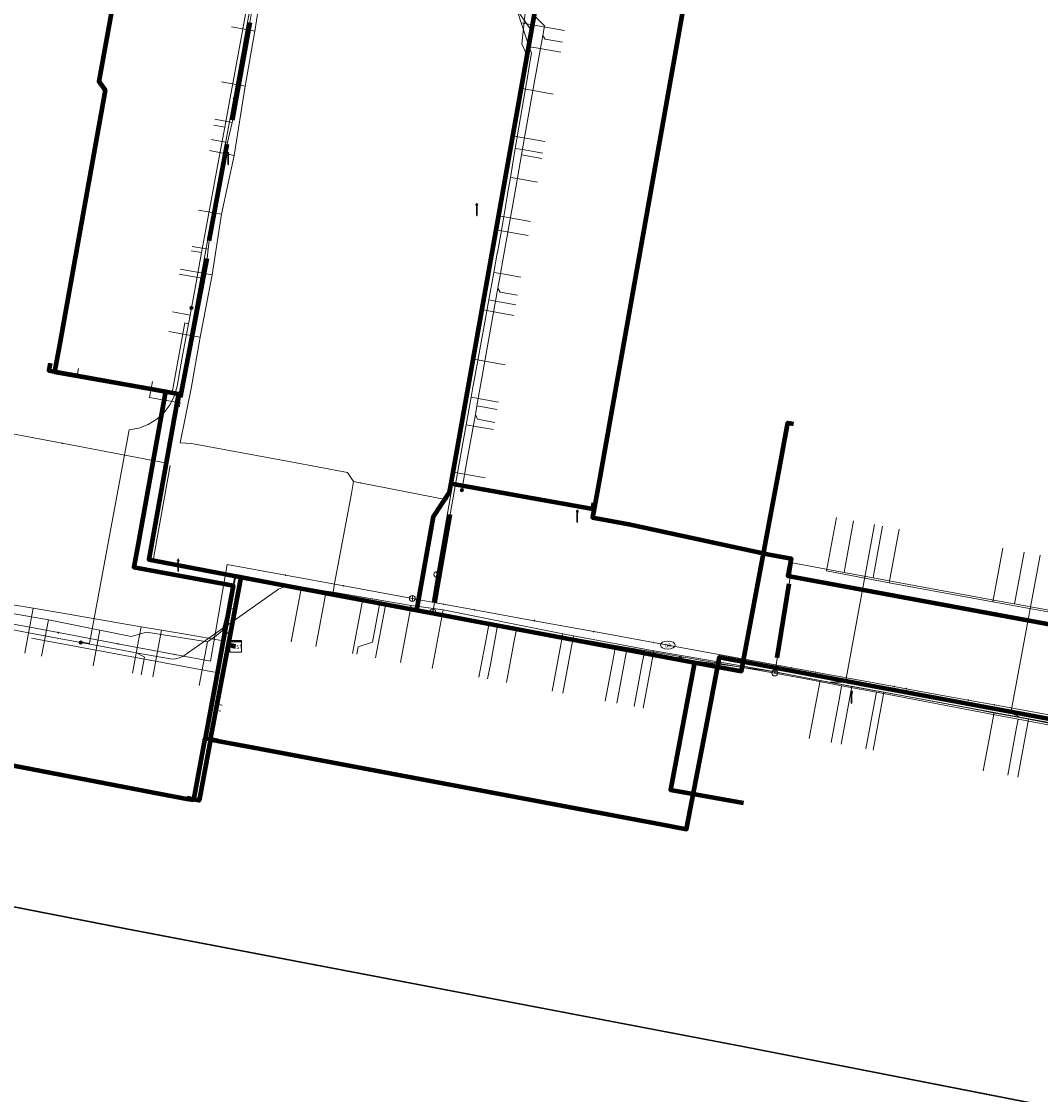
# Model space of a CAD drawing. Extents: x 152558 to 154479, y 462974 to 463683.
# Tile 195 of 212: x 153732 to 153802, y 463067 to 463140. Entities that reach past the tile are written whole.
import ezdxf
from ezdxf.enums import TextEntityAlignment as Align
from ezdxf.lldxf.tags import DXFTag

# ---------------------------------------------------------------- set-up
doc = ezdxf.new("R2010")
doc.units = 0
doc.header["$LTSCALE"] = 0.2
doc.layers.get('0').update_dxf_attribs({"linetype": 'CONTINUOUS'})
for name, color, linetype, lineweight in [('B-RO-KL-DATA_COAXIAAL_17_ZIGGO BV-G', 90, 'KL-DATA-N', 18), ('B-RO-KL-DATA_COAXIAAL_7_ZIGGO BV-G', 90, 'KL-DATA-N', 18), ('B-RO-KL-DATA_HULPSTUK_KPN BV-S', 90, 'CONTINUOUS', 25), ('B-RO-KL-DATA_HULPSTUK_REGGEFIBER OPERATOR BV-S', 90, 'CONTINUOUS', 25), ('B-RO-KL-DATA_HULPSTUK_ZIGGO BV-S', 90, 'CONTINUOUS', 25), ('B-RO-KL-DATA_KABELBED_KPN BV-G', 90, 'CONTINUOUS', 100), ('B-RO-KL-DATA_KABELBED_ZIGGO BV-G', 90, 'CONTINUOUS', 100), ('B-RO-KL-DATA_MANTELBUIS_PVC_KPN BV-G', 90, 'CONTINUOUS', 100), ('B-RO-KL-DATA_REGGEFIBER OPERATOR BV-G', 90, 'KL-DATA-N', 18), ('B-RO-KL-ET_LS_400 V_STEDIN NETBEHEER BV-G', 190, 'KL-LS-N', 18), ('B-RO-KL-ET_LS_GEMEENTE AMERSFOORT-S', 190, 'CONTINUOUS', 25), ('B-RO-KL-ET_LS_HULPSTUK_STEDIN NETBEHEER BV-S', 190, 'CONTINUOUS', 25), ('B-RO-KL-ET_MS_10 KV_STEDIN NETBEHEER BV-G', 130, 'KL-MS-N', 18), ('B-RO-KL-GAS_LD_ASBESTCEMENT_124_0.1 BAR_STEDIN NETBEHEER BV-G', 50, 'KL-GAS-LD-N', 18), ('B-RO-KL-GAS_LD_HULPSTUK_STEDIN NETBEHEER BV-S', 50, 'CONTINUOUS', 25), ('B-RO-KL-GAS_LD_KOPER_22_0.1 BAR_STEDIN NETBEHEER BV-G', 50, 'KL-GAS-LD-N', 18), ('B-RO-KL-GAS_LD_MANTELBUIS_ASBESTCEMENT_124_STEDIN NETBEHEER BV-G', 50, 'CONTINUOUS', 100), ('B-RO-KL-GAS_LD_PE_32_0.1 BAR_STEDIN NETBEHEER BV-G', 50, 'KL-GAS-LD-N', 18), ('B-RO-KL-GAS_LD_PVC_63_0.1 BAR_STEDIN NETBEHEER BV-G', 50, 'KL-GAS-LD-N', 18), ('B-RO-KL-WATER_100_VITENS-G', 170, 'KL-WATER-N', 18), ('B-RO-KL-WATER_HULPSTUK_VITENS-S', 170, 'CONTINUOUS', 25), ('B-RO-KL-WATER_VITENS-S', 170, 'CONTINUOUS', 25)]:
    doc.layers.add(name, color=color, linetype=linetype, lineweight=lineweight)
doc.styles.add('NLCS-ISO', font='NLCS-ISO.ttf')
tags = doc.linetypes.add('KL-DATA-N', pattern='A,4,-1,[101,NLCS.SHX,S=0.5,R=0,X=0,Y=0],-1,4,-1,["D",Standard,S=1,R=0,X=-0.25,Y=-0.5],-1.5', length=12.5).pattern_tags.tags
tags[18] = DXFTag(74, 10)
tags = doc.linetypes.add('KL-GAS-LD-N', pattern='A,4,-1,[69,NLCS.SHX,S=0.5,R=0,X=0,Y=0],-1,4,-1,["L",Standard,S=1,R=0,X=0.25,Y=-0.5],-2', length=13).pattern_tags.tags
tags[18] = DXFTag(74, 10)
tags = doc.linetypes.add('KL-LS-N', pattern='A,4,-1,[103,NLCS.SHX,S=0.75,R=0,X=0,Y=0],-1,4,-1,["L",Standard,S=1,R=0,X=0,Y=-0.5],-2', length=13).pattern_tags.tags
tags[18] = DXFTag(74, 10)
tags = doc.linetypes.add('KL-MS-N', pattern='A,4,-1,[103,NLCS.SHX,S=0.75,R=0,X=0,Y=0],-1,4,-1,["M",Standard,S=1,R=0,X=0,Y=-0.5],-2', length=13).pattern_tags.tags
tags[18] = DXFTag(74, 10)
doc.linetypes.add('KL-WATER-N', pattern='A,7,-0.5,[168,NLCS.SHX,S=0.75,R=0,X=0.75,Y=0],-2', length=9.5)

# ---------------------------------------------------------------- blocks, each defined once
blk = doc.blocks.new('SKL-WTB_HULP_T STUK-SO')
at = {"color": 0, "linetype": 'ByBlock', "lineweight": 18}
blk.add_circle((0, 0), 1, dxfattribs=at)
at = {"color": 0, "linetype": 'ByBlock', "lineweight": -2, "style": 'NLCS-ISO'}
blk.add_text('T', height=1, dxfattribs=at).set_placement((0, 0), align=Align.MIDDLE_CENTER)
at = {"color": 0, "linetype": 'ByBlock', "lineweight": 18, "style": 'NLCS-ISO', "flags": 1}
for tag, p in [('TYPE', (1.5, 0)), ('OMSCHRIJVING', (1.5, -3)), ('LABEL', (1.5, -1.5))]:
    blk.add_attdef(tag, p, '', height=1, dxfattribs=at)
blk = doc.blocks.new('SKL-WTB_HULP_MOF-SO')
at = {"linetype": 'ByBlock', "lineweight": 18}
h = blk.add_hatch(color=0, dxfattribs=at)
h.dxf.hatch_style = 1
h.paths.add_polyline_path([(-0.5625, 0, 1), (0.5625, 0, 1)])
at = {"color": 0, "linetype": 'ByBlock', "lineweight": 18}
blk.add_circle((0, 0), 0.5625, dxfattribs=at)
at = {"color": 0, "linetype": 'ByBlock', "lineweight": 18, "style": 'NLCS-ISO', "flags": 1}
for tag, p in [('TYPE', (1.5, 0)), ('OMSCHRIJVING', (1.5, -3)), ('LABEL', (1.5, -1.5))]:
    blk.add_attdef(tag, p, '', height=1, dxfattribs=at)
blk = doc.blocks.new('SKL-WTB_HULP_KAST-SO')
at = {"color": 0, "linetype": 'ByBlock', "lineweight": 18}
for points in [[(-2, 2), (2, 2), (2, 1.68), (-2, 1.68)], [(-2, 1.52), (2, 1.52), (2, -2), (-2, -2)]]:
    blk.add_lwpolyline(points, close=True, dxfattribs=at)
at = {"color": 0, "linetype": 'ByBlock', "lineweight": 18, "style": 'NLCS-ISO'}
blk.add_text('kast', height=1.5, dxfattribs=at).set_placement((0, 0), align=Align.MIDDLE_CENTER)
at = {"color": 0, "linetype": 'ByBlock', "lineweight": 18, "style": 'NLCS-ISO', "flags": 1}
for tag, p in [('TYPE', (2.5, 0)), ('OMSCHRIJVING', (2.5, -3)), ('LABEL', (2.5, -1.5))]:
    blk.add_attdef(tag, p, '', height=1, dxfattribs=at)
blk = doc.blocks.new('SKL-WTB_HULP_OVERIG-SO')
at = {"color": 0, "linetype": 'ByBlock', "lineweight": 18}
for points in [[(-0.14, 0.14), (0.14, -0.14)], [(0.14, 0.14), (-0.14, -0.14)]]:
    blk.add_lwpolyline(points, dxfattribs=at)
at = {"color": 0, "linetype": 'ByBlock', "lineweight": 18, "style": 'NLCS-ISO', "flags": 1}
for tag, p in [('TYPE', (1.5, 0)), ('OMSCHRIJVING', (1.5, -3)), ('LABEL', (1.5, -1.5))]:
    blk.add_attdef(tag, p, '', height=1, dxfattribs=at)
blk = doc.blocks.new('SKL-WTB_HULP_AFSLUITER-SO')
at = {"color": 0, "linetype": 'ByBlock', "lineweight": 18}
blk.add_lwpolyline([(0, 0.8), (0, -0.8)], dxfattribs=at)
blk.add_circle((0, 0), 1, dxfattribs=at)
at = {"color": 0, "linetype": 'ByBlock', "lineweight": 18, "style": 'NLCS-ISO', "flags": 1}
for tag, p in [('TYPE', (1.5, 0)), ('OMSCHRIJVING', (1.5, -3)), ('LABEL', (1.5, -1.5))]:
    blk.add_attdef(tag, p, '', height=1, dxfattribs=at)
blk = doc.blocks.new('SKL-WATER_BRANDKRAAN_BRANDPUT-SO')
at = {"color": 0, "linetype": 'ByBlock', "lineweight": 18}
blk.add_ellipse((0, 0), major_axis=(2.5, 0), ratio=0.54, dxfattribs=at)
at = {"color": 0, "linetype": 'ByBlock', "lineweight": 18, "style": 'NLCS-ISO'}
blk.add_text('bk', height=1.5, dxfattribs=at).set_placement((0.16, 0), align=Align.MIDDLE_CENTER)
blk = doc.blocks.new('SKL-ET_LS_MAST-SO')
for p, q in [((-0.05, 2.07), (0.05, 2.07)), ((-0.05, -2), (0.05, -2))]:
    blk.add_line(p, q)
for points in [[(-0.18, 1.76), (-0.22, 1.76), (-0.22, 1.84), (-0.18, 1.84), (-0.18, 1.79)], [(-0.18, 1.49), (-0.22, 1.49), (-0.22, 1.57), (-0.18, 1.57), (-0.18, 1.52)], [(-0.18, 1.79), (-0.05, 1.79)], [(-0.18, 1.76), (-0.05, 1.76)], [(-0.18, 1.52), (-0.05, 1.52)], [(-0.18, 1.49), (-0.05, 1.49)], [(-0.05, -2), (-0.05, 2.07)], [(0.05, -2), (0.05, 2.07)], [(0.18, 1.92), (0.05, 1.92)], [(0.18, 1.89), (0.05, 1.89)], [(0.18, 1.66), (0.05, 1.66)], [(0.18, 1.63), (0.05, 1.63)], [(0.18, 1.39), (0.05, 1.39)], [(0.18, 1.36), (0.05, 1.36)], [(0.18, 1.89), (0.22, 1.89), (0.22, 1.97), (0.18, 1.97), (0.18, 1.92)], [(0.18, 1.63), (0.22, 1.63), (0.22, 1.71), (0.18, 1.71), (0.18, 1.66)], [(0.18, 1.36), (0.22, 1.36), (0.22, 1.44), (0.18, 1.44), (0.18, 1.39)]]:
    blk.add_lwpolyline(points)

msp = doc.modelspace()

# ---------------------------------------------------------------- linework, layer by layer
at = {"layer": 'B-RO-KL-DATA_COAXIAAL_17_ZIGGO BV-G', "flags": 128}
msp.add_lwpolyline([(153766.896, 463161.348), (153766.967, 463161.741), (153766.515, 463161.823), (153765.874, 463158.218), (153765.86, 463158.141), (153764.614, 463151.136), (153763.485, 463144.788), (153767.971, 463143.983), (153767.237, 463139.846), (153766.548, 463135.968), (153765.829, 463131.918), (153765.11, 463127.868), (153764.391, 463123.818), (153763.672, 463119.768), (153762.812, 463114.921), (153761.921, 463109.902), (153761.606, 463108.13), (153761.501, 463107.541), (153760.4, 463105.906), (153759.27, 463099.542), (153759.234, 463099.549), (153754.223, 463100.493), (153750.179, 463101.255), (153747.35, 463101.788), (153746.48, 463097.171), (153746.971, 463097.078)], dxfattribs=at)
at = {"layer": 'B-RO-KL-DATA_COAXIAAL_7_ZIGGO BV-G', "flags": 128}
for points in [[(153740.576, 463150.786), (153740.842, 463152.266), (153744.908, 463151.536), (153746.753, 463161.845), (153747.559, 463161.699), (153751.259, 463161.029), (153765.874, 463158.218), (153765.86, 463158.141), (153764.614, 463151.136), (153763.485, 463144.788), (153767.971, 463143.983), (153767.237, 463139.846), (153766.548, 463135.968), (153765.829, 463131.918), (153765.11, 463127.868), (153764.391, 463123.818), (153763.672, 463119.768), (153762.812, 463114.921), (153761.921, 463109.902), (153761.606, 463108.13), (153761.501, 463107.541), (153760.4, 463105.906), (153759.27, 463099.542), (153759.234, 463099.549), (153754.223, 463100.493), (153750.179, 463101.255), (153747.35, 463101.788), (153746.48, 463097.171), (153746.971, 463097.078)], [(153740.576, 463150.786), (153740.842, 463152.266), (153744.908, 463151.536), (153746.753, 463161.845), (153747.559, 463161.699), (153751.259, 463161.029), (153765.874, 463158.218), (153765.86, 463158.141), (153764.614, 463151.136), (153763.485, 463144.788), (153767.971, 463143.983), (153767.237, 463139.846), (153766.548, 463135.968), (153765.829, 463131.918), (153765.11, 463127.868), (153764.391, 463123.818), (153763.672, 463119.768), (153762.812, 463114.921), (153761.921, 463109.902), (153761.606, 463108.13), (153761.501, 463107.541), (153760.4, 463105.906), (153759.27, 463099.542), (153759.234, 463099.549), (153754.223, 463100.493), (153750.179, 463101.255), (153747.35, 463101.788), (153746.48, 463097.171), (153746.971, 463097.078)], [(153740.576, 463150.786), (153740.842, 463152.266), (153744.908, 463151.536), (153746.753, 463161.845), (153747.559, 463161.699), (153751.259, 463161.029), (153765.874, 463158.218), (153765.86, 463158.141), (153764.614, 463151.136), (153763.485, 463144.788), (153767.971, 463143.983), (153767.237, 463139.846), (153766.548, 463135.968), (153765.829, 463131.918), (153765.11, 463127.868), (153764.391, 463123.818), (153763.672, 463119.768), (153762.812, 463114.921), (153761.921, 463109.902), (153761.606, 463108.13), (153761.501, 463107.541), (153760.4, 463105.906), (153759.27, 463099.542), (153759.234, 463099.549), (153754.223, 463100.493), (153750.179, 463101.255), (153747.35, 463101.788), (153746.48, 463097.171), (153746.971, 463097.078)], [(153734.382, 463116.307), (153734.293, 463115.81), (153739.673, 463114.846), (153743.107, 463114.231), (153741.079, 463102.97), (153747.35, 463101.788), (153746.48, 463097.171), (153746.971, 463097.078)], [(153734.382, 463116.307), (153734.293, 463115.81), (153739.673, 463114.846), (153743.107, 463114.231), (153741.079, 463102.97), (153747.35, 463101.788), (153746.48, 463097.171), (153746.971, 463097.078)], [(153746.971, 463097.078), (153746.48, 463097.171), (153747.35, 463101.788), (153750.179, 463101.255), (153754.223, 463100.493), (153759.234, 463099.549), (153759.27, 463099.542), (153763.097, 463098.821), (153767.142, 463098.058), (153771.187, 463097.296), (153775.232, 463096.534), (153778.126, 463095.988), (153781.315, 463095.387), (153783.615, 463107.719), (153783.887, 463109.176), (153784.462, 463112.259), (153784.599, 463112.234), (153784.855, 463112.186)], [(153746.971, 463097.078), (153746.48, 463097.171), (153747.35, 463101.788), (153750.179, 463101.255), (153754.223, 463100.493), (153759.234, 463099.549), (153759.27, 463099.542), (153763.097, 463098.821), (153767.142, 463098.058), (153771.187, 463097.296), (153775.232, 463096.534), (153778.126, 463095.988), (153781.315, 463095.387), (153783.615, 463107.719), (153783.887, 463109.176), (153784.462, 463112.259), (153784.599, 463112.234), (153784.855, 463112.186)], [(153746.971, 463097.078), (153746.48, 463097.171), (153747.35, 463101.788), (153750.179, 463101.255), (153754.223, 463100.493), (153759.234, 463099.549), (153759.27, 463099.542), (153763.097, 463098.821), (153767.142, 463098.058), (153771.187, 463097.296), (153775.232, 463096.534), (153778.126, 463095.988), (153781.315, 463095.387), (153783.615, 463107.719), (153783.887, 463109.176), (153784.462, 463112.259), (153784.599, 463112.234), (153784.855, 463112.186)], [(153746.971, 463097.078), (153746.48, 463097.171), (153747.35, 463101.788), (153750.179, 463101.255), (153754.223, 463100.493), (153759.234, 463099.549), (153759.27, 463099.542), (153760.4, 463105.906), (153761.501, 463107.541), (153761.606, 463108.13), (153771.22, 463106.424), (153771.29, 463106.818)], [(153746.971, 463097.078), (153746.48, 463097.171), (153747.35, 463101.788), (153750.179, 463101.255), (153754.223, 463100.493), (153759.234, 463099.549), (153759.27, 463099.542), (153760.4, 463105.906), (153761.501, 463107.541), (153761.606, 463108.13), (153771.22, 463106.424), (153771.29, 463106.818)], [(153746.971, 463097.078), (153746.48, 463097.171), (153747.35, 463101.788), (153750.179, 463101.255), (153754.223, 463100.493), (153759.234, 463099.549), (153759.27, 463099.542), (153760.4, 463105.906), (153761.501, 463107.541), (153761.606, 463108.13), (153771.22, 463106.424), (153771.29, 463106.818)], [(153746.971, 463097.078), (153746.48, 463097.171), (153747.35, 463101.788), (153750.179, 463101.255), (153754.223, 463100.493), (153759.234, 463099.549), (153759.27, 463099.542), (153760.4, 463105.906), (153761.501, 463107.541), (153761.606, 463108.13), (153771.22, 463106.424), (153771.29, 463106.818)], [(153746.971, 463097.078), (153746.48, 463097.171), (153747.35, 463101.788), (153750.179, 463101.255), (153754.223, 463100.493), (153759.234, 463099.549), (153759.27, 463099.542), (153760.4, 463105.906), (153761.501, 463107.541), (153761.606, 463108.13), (153771.22, 463106.424), (153771.29, 463106.818)], [(153746.971, 463097.078), (153746.48, 463097.171), (153747.35, 463101.788), (153750.179, 463101.255), (153754.223, 463100.493), (153759.234, 463099.549), (153759.27, 463099.542), (153763.097, 463098.821), (153767.142, 463098.058), (153771.187, 463097.296), (153775.232, 463096.534), (153778.126, 463095.988), (153776.497, 463087.345), (153781.447, 463086.456)], [(153746.971, 463097.078), (153746.48, 463097.171), (153747.35, 463101.788), (153750.179, 463101.255), (153754.223, 463100.493), (153759.234, 463099.549), (153759.27, 463099.542), (153763.097, 463098.821), (153767.142, 463098.058), (153771.187, 463097.296), (153775.232, 463096.534), (153778.126, 463095.988), (153776.497, 463087.345), (153781.447, 463086.456)], [(153746.971, 463097.078), (153746.48, 463097.171), (153747.35, 463101.788), (153750.179, 463101.255), (153754.223, 463100.493), (153759.234, 463099.549), (153759.27, 463099.542), (153763.097, 463098.821), (153767.142, 463098.058), (153771.187, 463097.296), (153775.232, 463096.534), (153778.126, 463095.988), (153776.497, 463087.345), (153781.447, 463086.456)], [(153746.971, 463097.078), (153746.48, 463097.171), (153747.35, 463101.788), (153750.179, 463101.255), (153754.223, 463100.493), (153759.234, 463099.549), (153759.27, 463099.542), (153763.097, 463098.821), (153767.142, 463098.058), (153771.187, 463097.296), (153775.232, 463096.534), (153778.126, 463095.988), (153776.497, 463087.345), (153781.447, 463086.456)], [(153746.971, 463097.078), (153746.48, 463097.171), (153747.35, 463101.788), (153750.179, 463101.255), (153754.223, 463100.493), (153759.234, 463099.549), (153759.27, 463099.542), (153763.097, 463098.821), (153767.142, 463098.058), (153771.187, 463097.296), (153775.232, 463096.534), (153778.126, 463095.988), (153776.497, 463087.345), (153781.447, 463086.456)], [(153746.971, 463097.078), (153746.48, 463097.171), (153747.35, 463101.788), (153750.179, 463101.255), (153754.223, 463100.493), (153759.234, 463099.549), (153759.27, 463099.542), (153763.097, 463098.821), (153767.142, 463098.058), (153771.187, 463097.296), (153775.232, 463096.534), (153778.126, 463095.988), (153776.497, 463087.345), (153781.447, 463086.456)], [(153746.971, 463097.078), (153746.48, 463097.171), (153745.27, 463090.753), (153744.489, 463086.609), (153743.652, 463086.764)], [(153746.971, 463097.078), (153746.48, 463097.171), (153745.27, 463090.753), (153744.489, 463086.609), (153743.652, 463086.764)], [(153746.971, 463097.078), (153746.48, 463097.171), (153745.27, 463090.753), (153744.489, 463086.609), (153743.652, 463086.764)], [(153746.971, 463097.078), (153746.48, 463097.171), (153745.27, 463090.753), (153744.489, 463086.609), (153743.652, 463086.764)], [(153746.971, 463097.078), (153746.48, 463097.171), (153745.27, 463090.753), (153744.489, 463086.609), (153743.652, 463086.764)], [(153746.971, 463097.078), (153746.48, 463097.171), (153745.27, 463090.753), (153744.489, 463086.609), (153743.652, 463086.764)], [(153746.971, 463097.078), (153746.48, 463097.171), (153745.27, 463090.753), (153744.489, 463086.609), (153743.652, 463086.764)], [(153746.971, 463097.078), (153746.48, 463097.171), (153745.27, 463090.753), (153744.489, 463086.609), (153743.652, 463086.764)], [(153746.971, 463097.078), (153746.48, 463097.171), (153745.27, 463090.753)], [(153746.971, 463097.078), (153746.48, 463097.171), (153745.27, 463090.753)], [(153746.971, 463097.078), (153746.48, 463097.171), (153745.27, 463090.753)], [(153746.971, 463097.078), (153746.48, 463097.171), (153745.27, 463090.753)], [(153746.971, 463097.078), (153746.48, 463097.171), (153745.27, 463090.753)], [(153746.971, 463097.078), (153746.48, 463097.171), (153745.27, 463090.753)], [(153746.971, 463097.078), (153746.48, 463097.171), (153745.27, 463090.753)]]:
    msp.add_lwpolyline(points, dxfattribs=at)
at = {"layer": 'B-RO-KL-DATA_KABELBED_KPN BV-G', "flags": 128}
for points in [[(153740.469, 463150.831), (153740.466, 463150.811), (153740.133, 463148.962), (153737.686, 463135.43), (153738.107, 463134.858), (153735.008, 463117.526), (153734.764, 463116.204)], [(153777.517, 463141.378), (153777.108, 463139.019), (153771.699, 463108.552), (153771.378, 463106.799)], [(153734.764, 463116.204), (153734.676, 463115.723), (153741.728, 463114.477), (153742.218, 463114.39), (153740.362, 463104.052), (153740.067, 463102.454), (153746.342, 463101.302), (153746.802, 463101.212), (153745.546, 463094.228), (153744.915, 463090.823), (153744.915, 463090.822)], [(153741.741, 463111.733), (153740.362, 463104.052)], [(153771.378, 463106.799), (153771.2, 463105.827), (153773.674, 463105.378), (153783.204, 463103.313), (153784.676, 463103.046), (153784.459, 463101.858), (153818.843, 463095.504), (153820.008, 463095.294)], [(153775.85, 463084.994), (153777.593, 463084.669), (153779.012, 463092.054), (153779.815, 463096.337), (153783.108, 463095.723), (153790.072, 463094.425)], [(153790.072, 463094.425), (153815.004, 463089.78)], [(153709.136, 463093.347), (153710.844, 463093.035), (153741.864, 463087.068), (153743.668, 463086.734)], [(153744.14, 463086.647), (153744.915, 463090.822)], [(153745.753, 463090.657), (153744.915, 463090.823), (153744.915, 463090.823)], [(153745.753, 463090.657), (153747.817, 463090.276), (153773.781, 463085.382), (153775.85, 463084.994)], [(153743.668, 463086.734), (153744.14, 463086.647)]]:
    msp.add_lwpolyline(points, dxfattribs=at)
at = {"layer": 'B-RO-KL-DATA_KABELBED_ZIGGO BV-G', "flags": 128}
for points in [[(153761.606, 463108.13), (153767.971, 463143.983)], [(153734.382, 463116.307), (153734.293, 463115.81), (153743.107, 463114.231), (153741.079, 463102.97), (153747.35, 463101.788)], [(153783.887, 463109.176), (153784.462, 463112.259), (153784.599, 463112.234)], [(153784.599, 463112.234), (153784.855, 463112.186)], [(153778.126, 463095.988), (153781.315, 463095.387), (153783.887, 463109.176)], [(153759.27, 463099.542), (153760.4, 463105.906), (153761.501, 463107.541), (153761.606, 463108.13)], [(153761.606, 463108.13), (153771.22, 463106.424), (153771.29, 463106.818)], [(153746.48, 463097.171), (153747.35, 463101.788)], [(153747.35, 463101.788), (153759.27, 463099.542)], [(153759.27, 463099.542), (153778.126, 463095.988)], [(153745.27, 463090.753), (153746.48, 463097.171)], [(153746.971, 463097.078), (153746.48, 463097.171)], [(153778.126, 463095.988), (153776.497, 463087.345), (153781.447, 463086.456)], [(153745.27, 463090.753), (153744.489, 463086.609), (153743.652, 463086.764)], [(153745.761, 463090.661), (153745.27, 463090.753), (153745.761, 463090.661)]]:
    msp.add_lwpolyline(points, dxfattribs=at)
at = {"layer": 'B-RO-KL-DATA_MANTELBUIS_PVC_KPN BV-G', "flags": 128}
msp.add_lwpolyline([(153741.741, 463111.733), (153740.362, 463104.052)], dxfattribs=at)
at = {"layer": 'B-RO-KL-DATA_REGGEFIBER OPERATOR BV-G', "flags": 128}
for points in [[(153748.288, 463138.864), (153748.624, 463141.052)], [(153766.627, 463140.073), (153766.393, 463137.999), (153766.753, 463137.236), (153766.322, 463134.977)], [(153746.685, 463139.151), (153748.288, 463138.864)], [(153747.63, 463135.121), (153748.288, 463138.864)], [(153746.015, 463135.41), (153747.63, 463135.121)], [(153746.865, 463130.411), (153747.63, 463135.121)], [(153765.756, 463131.746), (153766.322, 463134.977)], [(153766.322, 463134.977), (153768.537, 463134.584)], [(153764.837, 463126.309), (153765.756, 463131.746)], [(153765.756, 463131.746), (153767.963, 463131.354)], [(153745.204, 463130.763), (153746.865, 463130.411)], [(153746.02, 463126.425), (153746.865, 463130.411)], [(153744.455, 463126.706), (153746.02, 463126.425)], [(153745.371, 463122.301), (153746.02, 463126.425)], [(153764.645, 463125.371), (153764.837, 463126.309)], [(153764.837, 463126.309), (153767, 463125.925)], [(153763.65, 463119.949), (153764.645, 463125.371)], [(153764.645, 463125.371), (153766.832, 463124.982)], [(153743.2, 463122.69), (153745.371, 463122.301)], [(153744.575, 463118.067), (153745.371, 463122.301)], [(153763.02, 463116.605), (153763.65, 463119.949)], [(153763.65, 463119.949), (153765.868, 463119.555)], [(153742.441, 463118.45), (153744.575, 463118.067)], [(153744.575, 463118.067), (153743.946, 463114.593), (153743.199, 463110.9), (153743.975, 463110.854), (153750.724, 463109.609), (153754.578, 463108.88), (153754.97, 463108.272)], [(153761.754, 463108.899), (153763.02, 463116.605)], [(153763.02, 463116.605), (153765.273, 463116.205)], [(153674.986, 463113.228), (153676.815, 463113.265), (153684.567, 463112.057), (153684.904, 463112.09), (153692.832, 463110.446), (153696.075, 463110.054), (153698.861, 463109.62), (153704.095, 463108.589), (153707.418, 463107.865), (153710.97, 463107.345), (153710.253, 463103.254), (153713.733, 463102.736), (153717.96, 463102.066), (153720.16, 463101.672), (153728.045, 463100.087), (153731.694, 463099.324), (153734.261, 463098.869), (153737.763, 463098.179), (153739.884, 463097.757), (153740.915, 463098.052), (153745.061, 463097.389), (153745.683, 463097.827), (153746.063, 463098.129), (153747.045, 463101.967), (153751.451, 463101.118), (153753.125, 463100.818), (153753.591, 463100.755)], [(153755.432, 463108.185), (153761.343, 463107.037), (153761.754, 463108.899)], [(153761.754, 463108.899), (153763.909, 463108.516)], [(153753.591, 463100.755), (153753.677, 463101.356), (153754.843, 463107.46), (153754.97, 463108.272)], [(153753.591, 463100.755), (153753.677, 463101.356), (153754.843, 463107.46), (153754.97, 463108.272), (153755.432, 463108.185)], [(153754.97, 463108.272), (153755.432, 463108.185)], [(153791.336, 463101.401), (153787.093, 463102.199), (153787.763, 463105.826)], [(153791.336, 463101.401), (153792.009, 463105.041)], [(153798.381, 463100.109), (153799.053, 463103.739)], [(153745.061, 463097.389), (153745.683, 463097.827), (153746.063, 463098.129), (153747.045, 463101.967), (153751.451, 463101.118)], [(153791.336, 463101.401), (153798.381, 463100.109)], [(153750.747, 463097.383), (153751.451, 463101.118)], [(153751.451, 463101.118), (153753.125, 463100.818)], [(153752.418, 463097.068), (153753.125, 463100.818)], [(153753.125, 463100.818), (153753.591, 463100.755)], [(153753.591, 463100.755), (153758.901, 463099.859), (153761.057, 463099.551), (153769.19, 463097.928), (153769.918, 463097.793), (153775.366, 463096.77), (153775.513, 463096.744), (153782.877, 463095.474), (153786.649, 463094.752), (153790.983, 463093.962), (153798.46, 463092.596), (153805.542, 463091.301), (153810.922, 463090.32), (153815.83, 463089.398), (153827.257, 463087.287), (153830.859, 463086.635), (153841.135, 463084.703), (153847.024, 463083.678), (153853.736, 463082.427), (153863.321, 463080.754), (153866.264, 463080.184), (153873.293, 463078.896), (153882.226, 463077.246), (153888.59, 463076.095), (153897.068, 463074.562), (153900.426, 463073.934), (153905.488, 463073.024), (153908.126, 463072.535), (153908.185, 463073.253), (153909.118, 463078.95), (153909.328, 463079.791)], [(153753.591, 463100.755), (153758.901, 463099.859)], [(153758.17, 463095.984), (153758.901, 463099.859)], [(153758.901, 463099.859), (153761.057, 463099.551)], [(153798.381, 463100.109), (153806.596, 463098.617)], [(153731.694, 463099.324), (153734.261, 463098.869)], [(153760.309, 463095.581), (153761.057, 463099.551)], [(153761.057, 463099.551), (153769.19, 463097.928)], [(153733.805, 463096.408), (153734.261, 463098.869)], [(153734.261, 463098.869), (153737.763, 463098.179)], [(153737.313, 463095.757), (153737.763, 463098.179)], [(153737.763, 463098.179), (153739.884, 463097.757), (153740.915, 463098.052), (153745.061, 463097.389)], [(153768.458, 463094.045), (153769.19, 463097.928)], [(153769.186, 463093.908), (153769.918, 463097.793)], [(153769.19, 463097.928), (153769.918, 463097.793)], [(153774.633, 463092.881), (153775.366, 463096.77), (153769.918, 463097.793)], [(153744.51, 463094.421), (153745.061, 463097.389)], [(153785.919, 463090.827), (153786.649, 463094.752), (153790.983, 463093.962)], [(153790.25, 463090.022), (153790.983, 463093.962)], [(153790.983, 463093.962), (153798.46, 463092.596)], [(153797.724, 463088.633), (153798.46, 463092.596)], [(153798.46, 463092.596), (153805.542, 463091.301)]]:
    msp.add_lwpolyline(points, dxfattribs=at)
at = {"layer": 'B-RO-KL-ET_LS_400 V_STEDIN NETBEHEER BV-G', "flags": 128}
for points in [[(153766.212, 463159.989), (153765.98, 463158.692), (153765.83, 463157.855), (153765.527, 463156.157), (153764.63, 463151.139), (153764.488, 463150.342), (153764.136, 463148.373), (153763.906, 463147.089), (153763.336, 463143.898), (153767.939, 463139.224), (153767.82, 463138.554), (153767.336, 463135.829), (153766.616, 463131.779), (153766.38, 463130.451), (153765.896, 463127.73), (153765.176, 463123.68), (153764.878, 463122.006), (153764.773, 463121.415), (153764.456, 463119.63), (153763.594, 463114.783), (153763.352, 463113.42), (153763.247, 463112.829), (153762.702, 463109.764), (153762.334, 463107.693)], [(153743.976, 463120.068), (153744.223, 463121.407), (153744.667, 463123.818), (153744.935, 463125.275), (153745.858, 463130.29), (153746.236, 463132.346), (153746.603, 463134.337), (153747.348, 463138.383), (153747.969, 463141.801), (153748.054, 463142.29), (153748.874, 463146.972), (153749.356, 463149.727)], [(153769.163, 463138.112), (153767.982, 463138.322), (153767.82, 463138.554)], [(153745.49, 463132.48), (153746.236, 463132.346)], [(153767.76, 463130.206), (153766.38, 463130.451)], [(153743.96, 463123.944), (153744.667, 463123.818)], [(153766.111, 463120.923), (153764.926, 463121.133), (153764.773, 463121.415)], [(153736.459, 463097.34), (153736.578, 463097.368), (153737.06, 463097.279), (153739.744, 463111.787), (153740.412, 463111.904), (153741.046, 463112.143), (153741.623, 463112.497), (153742.123, 463112.954), (153742.528, 463113.496), (153742.823, 463114.105), (153742.999, 463114.759), (153743.379, 463116.826), (153743.778, 463118.992), (153743.886, 463119.576), (153743.976, 463120.068)], [(153742.681, 463119.792), (153743.886, 463119.576)], [(153737.327, 463115.267), (153742.671, 463114.309), (153743.519, 463119.039), (153743.778, 463118.992)], [(153736.305, 463115.958), (153736.217, 463115.466), (153737.327, 463115.267)], [(153764.736, 463113.174), (153763.352, 463113.42)], [(153764.578, 463112.288), (153763.391, 463112.499), (153763.247, 463112.829)], [(153736.459, 463097.34), (153734.858, 463097.636), (153731.746, 463098.212), (153729.844, 463098.564), (153725.798, 463099.312), (153722.977, 463099.834), (153721.751, 463100.061), (153716.738, 463100.989), (153716.654, 463101.005), (153715.929, 463101.139), (153713.705, 463101.55), (153713.452, 463101.66), (153713.213, 463101.801), (153712.995, 463101.972), (153712.8, 463102.169), (153712.632, 463102.39), (153711.446, 463104.226), (153708.56, 463108.692), (153708.387, 463108.866), (153708.182, 463109.001), (153707.954, 463109.092), (153707.712, 463109.134)], [(153790.348, 463105.348), (153788.37, 463094.644), (153787.354, 463094.65), (153787.35, 463094.63)], [(153801.582, 463103.272), (153801.4, 463102.288)], [(153801.4, 463102.288), (153799.6, 463092.557), (153800.22, 463092.259), (153800.216, 463092.239)], [(153777.167, 463096.27), (153775.249, 463096.631), (153773.058, 463097.044), (153771.204, 463097.393), (153767.16, 463098.155), (153764.785, 463098.602), (153763.115, 463098.917), (153759.252, 463099.645), (153756.933, 463100.082), (153754.241, 463100.589), (153751.101, 463101.18), (153750.851, 463101.201), (153750.6, 463101.188), (153750.353, 463101.142), (153750.113, 463101.064), (153749.886, 463100.955), (153746.492, 463098.571), (153746.08, 463098.281), (153743.393, 463096.399), (153743.15, 463096.291), (153742.891, 463096.228), (153742.626, 463096.214), (153742.544, 463096.225), (153740.329, 463096.624), (153738.904, 463096.887), (153736.459, 463097.34)], [(153756.267, 463097.361), (153756.748, 463099.913), (153756.933, 463100.082)], [(153764.266, 463095.852), (153764.785, 463098.602)], [(153745.981, 463092.685), (153745.588, 463092.756), (153746.518, 463097.896), (153746.08, 463098.281)], [(153755.198, 463096.544), (153755.29, 463097.036), (153756.267, 463097.361)], [(153772.846, 463093.218), (153773.513, 463096.755), (153773.054, 463097.024), (153773.058, 463097.044)], [(153740.564, 463095.153), (153740.784, 463096.336), (153740.325, 463096.604), (153740.329, 463096.624)], [(153940.929, 463075.782), (153940.385, 463075.084), (153939.927, 463074.557), (153939.446, 463074.05), (153938.914, 463073.54), (153938.586, 463073.249), (153938.54, 463073.209), (153938.232, 463072.943), (153937.584, 463072.438), (153936.911, 463071.966), (153936.215, 463071.53), (153935.672, 463071.223), (153935.118, 463070.937), (153934.554, 463070.673), (153933.979, 463070.431), (153933.396, 463070.212), (153932.599, 463069.953), (153931.79, 463069.736), (153930.97, 463069.561), (153930.143, 463069.429), (153929.196, 463069.335), (153928.586, 463069.3), (153927.577, 463069.3), (153927.135, 463069.315), (153926.412, 463069.372), (153925.692, 463069.461), (153925.208, 463069.55), (153922.356, 463070.076), (153915.359, 463071.367), (153912.192, 463071.951), (153911.083, 463072.156), (153910.004, 463072.355), (153908.411, 463072.649), (153902.251, 463073.785), (153901.238, 463073.972), (153901.117, 463073.994), (153901.084, 463074), (153898.9, 463074.403), (153897.059, 463074.742), (153893.185, 463075.457), (153891.097, 463075.842), (153891.078, 463075.846), (153888.003, 463076.413), (153885.097, 463076.949), (153881.698, 463077.576), (153873.784, 463078.993), (153872.712, 463079.184), (153871.696, 463079.365), (153870.07, 463079.656), (153867.796, 463080.062), (153861.809, 463081.131), (153858.345, 463081.749), (153857.608, 463081.881), (153855.821, 463082.2), (153855.372, 463082.28), (153852.686, 463082.759), (153851.322, 463083.003), (153847.961, 463083.603), (153846.303, 463083.899), (153844.642, 463084.196), (153842.94, 463084.5), (153841.411, 463084.773), (153841.285, 463084.795), (153839.796, 463085.061), (153837.39, 463085.491), (153836.509, 463085.648), (153836.268, 463085.691), (153833.551, 463086.176), (153832.839, 463086.303), (153831.249, 463086.587), (153829.101, 463086.971), (153828.608, 463087.058), (153827.199, 463087.31), (153826.856, 463087.371), (153826.678, 463087.403), (153822.263, 463088.184), (153818.882, 463088.769), (153815.455, 463089.406), (153814.506, 463089.583), (153812.645, 463089.929), (153811.475, 463090.146), (153810.366, 463090.352), (153808.527, 463090.694), (153804.387, 463091.463), (153802.546, 463091.805), (153800.806, 463092.129), (153800.216, 463092.239), (153798.409, 463092.575), (153796.568, 463092.917), (153792.429, 463093.687), (153791.556, 463093.849), (153788.814, 463094.358), (153787.35, 463094.63), (153786.27, 463094.831), (153784.611, 463095.139), (153783.008, 463095.437), (153777.948, 463096.123), (153777.167, 463096.27)], [(153764.081, 463094.87), (153764.266, 463095.852)], [(153788.083, 463090.425), (153788.814, 463094.358)], [(153800.075, 463088.196), (153800.806, 463092.129)]]:
    msp.add_lwpolyline(points, dxfattribs=at)
at = {"layer": 'B-RO-KL-ET_MS_10 KV_STEDIN NETBEHEER BV-G', "flags": 128}
for points in [[(153420.46, 463210.508), (153417.728, 463195.409), (153428.55, 463192.689), (153480.735, 463182.827), (153472.574, 463137.897), (153470.228, 463129.058), (153498.625, 463123.415), (153514.698, 463121.207), (153582.606, 463108.106), (153643.763, 463096.353), (153693.426, 463086.878), (153739.435, 463077.884), (153781.401, 463069.888), (153860.489, 463054.384), (153856.733, 463035.3)], [(154168.606, 463021.704), (154167.665, 463020.1), (154163.896, 462997.638), (154157.263, 462997.956), (154144.677, 463000), (154000, 463027.23), (153986.272, 463029.933), (153907.558, 463045.138), (153859.692, 463054.592), (153781.41, 463069.937), (153739.444, 463077.933), (153693.435, 463086.927), (153643.772, 463096.402), (153594.866, 463105.792)]]:
    msp.add_lwpolyline(points, dxfattribs=at)
at = {"layer": 'B-RO-KL-GAS_LD_ASBESTCEMENT_124_0.1 BAR_STEDIN NETBEHEER BV-G', "flags": 128}
for points in [[(153746.283, 463101.877), (153741.365, 463102.794), (153742.54, 463109.361)], [(153733.116, 463097.625), (153745.533, 463095.321)]]:
    msp.add_lwpolyline(points, dxfattribs=at)
at = {"layer": 'B-RO-KL-GAS_LD_KOPER_22_0.1 BAR_STEDIN NETBEHEER BV-G', "flags": 128}
for points in [[(153767.628, 463139.197), (153766.363, 463139.422)], [(153769.303, 463138.9), (153767.628, 463139.197)], [(153767.368, 463137.72), (153766.91, 463137.801)], [(153769.041, 463137.423), (153767.368, 463137.72)], [(153745.56, 463132.873), (153746.737, 463132.662)], [(153745.313, 463131.495), (153746.432, 463131.295)], [(153767.824, 463130.566), (153766.447, 463130.811)], [(153766.093, 463128.842), (153765.628, 463128.924)], [(153767.474, 463128.597), (153766.093, 463128.842)], [(153744.013, 463124.239), (153745.111, 463124.043)], [(153764.951, 463122.399), (153764.5, 463122.479)], [(153743.142, 463122.364), (153744.292, 463122.158)], [(153744.292, 463122.158), (153744.784, 463122.07)], [(153766.33, 463122.154), (153764.951, 463122.399)], [(153764.615, 463120.529), (153764.16, 463120.609)], [(153765.997, 463120.283), (153764.615, 463120.529)], [(153741.325, 463115.058), (153741.131, 463113.975), (153743.185, 463113.607)], [(153763.445, 463113.912), (153762.96, 463113.998)], [(153764.823, 463113.667), (153763.445, 463113.912)], [(153763.112, 463112.041), (153762.623, 463112.127)], [(153764.491, 463111.796), (153763.112, 463112.041)], [(153788.929, 463105.611), (153788.328, 463102.363)], [(153790.895, 463105.247), (153790.296, 463102.002)], [(153800.501, 463103.472), (153799.942, 463100.45)], [(153733.035, 463098.585), (153733.236, 463099.672)], [(153754.903, 463096.6), (153755.464, 463099.577)], [(153756.475, 463096.304), (153757.125, 463099.75)], [(153732.671, 463096.618), (153733.035, 463098.585)], [(153740.34, 463097.227), (153740.56, 463098.414)], [(153741.715, 463096.974), (153741.938, 463098.177)], [(153763.492, 463094.981), (153764.047, 463097.93)], [(153739.974, 463095.262), (153740.34, 463097.227)], [(153741.351, 463095.007), (153741.715, 463096.974)], [(153746.052, 463093.079), (153745.792, 463093.126), (153746.628, 463097.548)], [(153765.359, 463094.629), (153765.914, 463097.576)], [(153772.06, 463093.366), (153772.617, 463096.321)], [(153774.58, 463095.937), (153774.742, 463096.797)], [(153774.026, 463092.996), (153774.58, 463095.937)], [(153787.395, 463090.553), (153787.981, 463093.703)], [(153789.755, 463090.115), (153790.339, 463093.257)], [(153799.387, 463088.324), (153799.99, 463091.568)]]:
    msp.add_lwpolyline(points, dxfattribs=at)
at = {"layer": 'B-RO-KL-GAS_LD_MANTELBUIS_ASBESTCEMENT_124_STEDIN NETBEHEER BV-G', "flags": 128}
for points in [[(153746.769, 463132.803), (153747.952, 463139.457)], [(153745.172, 463124.62), (153746.407, 463131.178)], [(153743.221, 463113.989), (153745.045, 463123.415)], [(153760.488, 463100.048), (153761.531, 463106.022)], [(153783.739, 463096.305), (153784.561, 463101.319)]]:
    msp.add_lwpolyline(points, dxfattribs=at)
at = {"layer": 'B-RO-KL-GAS_LD_PE_32_0.1 BAR_STEDIN NETBEHEER BV-G', "flags": 128}
for points in [[(153766.447, 463130.811), (153765.962, 463130.897)], [(153788.328, 463102.363), (153788.279, 463102.099)], [(153790.296, 463102.002), (153790.246, 463101.735)], [(153755.464, 463099.577), (153755.599, 463100.297)], [(153757.125, 463099.75), (153757.171, 463099.992)], [(153799.942, 463100.45), (153799.851, 463099.958)], [(153746.628, 463097.548), (153747.018, 463099.611), (153746.526, 463099.7)], [(153764.047, 463097.93), (153764.188, 463098.678)], [(153765.914, 463097.576), (153766.055, 463098.321)], [(153772.617, 463096.321), (153772.771, 463097.139)], [(153787.981, 463093.703), (153788.112, 463094.407)], [(153790.339, 463093.257), (153790.47, 463093.961)], [(153799.99, 463091.568), (153800.096, 463092.139)]]:
    msp.add_lwpolyline(points, dxfattribs=at)
at = {"layer": 'B-RO-KL-GAS_LD_PVC_63_0.1 BAR_STEDIN NETBEHEER BV-G', "flags": 128}
for points in [[(153751.697, 463161.086), (153751.524, 463160.167), (153750.601, 463154.042), (153749.974, 463151.139), (153749.897, 463150.781), (153749.641, 463149.596), (153748.57, 463143.181), (153748.215, 463141.046), (153748.084, 463140.255), (153747.731, 463138.215), (153747.012, 463134.176), (153746.737, 463132.662), (153746.432, 463131.295), (153746.124, 463129.68), (153745.29, 463125.251), (153745.171, 463124.62), (153745.111, 463124.043), (153745.045, 463123.415), (153744.784, 463122.07), (153744.653, 463121.391), (153743.219, 463113.989), (153743.19, 463113.663), (153743.185, 463113.607), (153743.16, 463113.336)], [(153760.369, 463099.407), (153762.128, 463109.356), (153762.217, 463109.856), (153762.401, 463110.885), (153762.623, 463112.127), (153762.96, 463113.998), (153763.109, 463114.818), (153763.121, 463114.886), (153763.977, 463119.603), (153764, 463119.727), (153764.16, 463120.609), (153764.5, 463122.479), (153764.736, 463123.775), (153764.743, 463123.811), (153765.04, 463125.448), (153765.434, 463127.773), (153765.441, 463127.817), (153765.628, 463128.924), (153765.962, 463130.897), (153766.091, 463131.657), (153766.12, 463131.826), (153766.806, 463135.879), (153766.859, 463136.19), (153767.059, 463137.364), (153766.91, 463137.801), (153766.363, 463139.422), (153766.338, 463139.496), (153766.125, 463140.126), (153763.506, 463145.02), (153763.983, 463147.781), (153764.14, 463148.677), (153764.417, 463150.253), (153764.514, 463150.807), (153765.192, 463154.672), (153765.657, 463157.327), (153765.857, 463158.465)], [(153711.039, 463107.628), (153710.4, 463103.764), (153713.5, 463103.205), (153714.843, 463102.963), (153716.419, 463102.678), (153717.059, 463102.563), (153722.135, 463101.648), (153722.979, 463101.496), (153724.654, 463101.194), (153725.543, 463101.033), (153730.226, 463100.189), (153731.858, 463099.909), (153733.236, 463099.672), (153734.976, 463099.373), (153739.11, 463098.663), (153740.56, 463098.414), (153741.938, 463098.177), (153743.581, 463097.895), (153746.126, 463097.458), (153746.526, 463099.7), (153746.578, 463099.992), (153746.932, 463101.98), (153754.365, 463100.537), (153755.599, 463100.297), (153757.171, 463099.992), (153759.317, 463099.577), (153760.369, 463099.407)], [(153783.573, 463095.266), (153784.779, 463102.74), (153787.067, 463102.323), (153788.279, 463102.099), (153790.246, 463101.735), (153792.67, 463101.286), (153799.062, 463100.104), (153799.851, 463099.958), (153801.817, 463099.594), (153804.727, 463099.056), (153810.446, 463097.998), (153811.941, 463097.721), (153813.907, 463097.357), (153814.665, 463097.217), (153823.762, 463095.534), (153823.949, 463095.499), (153825.074, 463095.291), (153828.076, 463094.735), (153828.352, 463094.684), (153829.837, 463094.411), (153832.039, 463094.006), (153833.122, 463093.807), (153834.601, 463093.535), (153835.645, 463093.343), (153837.98, 463092.913), (153839.365, 463092.658), (153840.545, 463092.441), (153842.707, 463092.043), (153844.128, 463091.782), (153844.428, 463091.727), (153847.396, 463091.181), (153848.892, 463090.906), (153849.516, 463090.791), (153852.283, 463090.29), (153853.658, 463090.041), (153854.571, 463089.875), (153856.662, 463089.496), (153858.424, 463089.177), (153868.492, 463087.352), (153870.744, 463086.944), (153875.372, 463086.105), (153877.012, 463085.808), (153876.786, 463084.514), (153875.824, 463079.491), (153875.672, 463078.339)], [(153760.369, 463099.407), (153763.468, 463098.815), (153764.188, 463098.678), (153766.055, 463098.321), (153767.004, 463098.14), (153771.264, 463097.401), (153772.771, 463097.139), (153774.742, 463096.797), (153776.75, 463096.449), (153783.573, 463095.266)], [(153783.573, 463095.266), (153786.274, 463094.755), (153788.112, 463094.407), (153790.47, 463093.961), (153792.472, 463093.583), (153798.519, 463092.438), (153800.096, 463092.139), (153802.355, 463091.711), (153804.428, 463091.318), (153810.399, 463090.187), (153810.846, 463090.102), (153813.99, 463089.506), (153815.954, 463089.134), (153824.901, 463087.439), (153826.739, 463087.105), (153828.558, 463086.774), (153833.001, 463085.966), (153834.637, 463085.669), (153839.608, 463084.765), (153840.27, 463084.645), (153843.222, 463084.108), (153844.984, 463083.793), (153856.125, 463081.808), (153857.499, 463081.563), (153859.763, 463081.16), (153862.113, 463080.741), (153867.672, 463079.75), (153869.328, 463079.455), (153871.686, 463079.04), (153874.058, 463078.623), (153875.672, 463078.339)]]:
    msp.add_lwpolyline(points, dxfattribs=at)
at = {"layer": 'B-RO-KL-WATER_100_VITENS-G', "flags": 128}
for points in [[(153674.359, 463122.356), (153675.231, 463122.191), (153676.763, 463121.902), (153682.639, 463120.793), (153687.649, 463119.847), (153691.694, 463119.083), (153695.739, 463118.32), (153699.601, 463117.591), (153704.611, 463116.645), (153708.656, 463115.881), (153713.666, 463114.935), (153716.563, 463114.388), (153721.756, 463113.408), (153722.058, 463113.351), (153735.195, 463110.871), (153742.315, 463109.527), (153743.642, 463116.786), (153744.479, 463121.364), (153745.186, 463125.235), (153746.102, 463130.25), (153746.842, 463134.298), (153747.582, 463138.345), (153748.289, 463142.216), (153749.141, 463146.878), (153751.254, 463158.441)], [(153760.639, 463101.96), (153762.017, 463109.868), (153762.189, 463110.854), (153762.886, 463114.884), (153763.725, 463119.739), (153764.425, 463123.791), (153765.125, 463127.842), (153765.825, 463131.894), (153766.525, 463135.946), (153766.723, 463137.091), (153767.039, 463138.921), (153764.744, 463142.23)], [(153758.973, 463100.332), (153754.314, 463101.184), (153750.352, 463101.909), (153746.39, 463102.633), (153745.276, 463096.073), (153742.85, 463096.528), (153738.986, 463097.253), (153734.941, 463098.012), (153729.929, 463098.953), (153725.884, 463099.712), (153721.839, 463100.471), (153716.828, 463101.411), (153712.964, 463102.136), (153711.139, 463102.479), (153712.271, 463108.509), (153709.287, 463109.047), (153704.254, 463109.955), (153700.205, 463110.685), (153696.331, 463111.383), (153691.314, 463112.288), (153687.266, 463113.018), (153684.782, 463113.466)], [(153760.313, 463100.087), (153760.639, 463101.96)], [(153760.313, 463100.087), (153759.329, 463100.267), (153758.973, 463100.332)], [(153776.312, 463097.161), (153775.342, 463097.338), (153771.295, 463098.078), (153767.247, 463098.818), (153763.2, 463099.559), (153761.082, 463099.946), (153760.313, 463100.087)], [(153855.081, 463082.755), (153852.836, 463083.166), (153844.763, 463084.642), (153843.776, 463084.822), (153843.761, 463084.825), (153839.925, 463085.527), (153836.823, 463086.094), (153832.974, 463086.798), (153832.775, 463086.834), (153831.807, 463087.011), (153827.76, 463087.751), (153826.815, 463087.924), (153822.921, 463088.636), (153815.286, 463090.033), (153814.65, 463090.149), (153810.448, 463090.917), (153808.667, 463091.243), (153804.465, 463092.011), (153802.684, 463092.337), (153798.482, 463093.105), (153796.701, 463093.431), (153792.501, 463094.2), (153791.686, 463094.349), (153786.34, 463095.327), (153784.736, 463095.62), (153776.312, 463097.161)]]:
    msp.add_lwpolyline(points, dxfattribs=at)

# ---------------------------------------------------------------- block references
at = {"layer": 'B-RO-KL-DATA_HULPSTUK_KPN BV-S', "xscale": 0.2, "yscale": 0.2, "zscale": 0.2}
for p in [(153734.764, 463116.204), (153734.764, 463116.204), (153771.378, 463106.799), (153771.378, 463106.799), (153790.072, 463094.425), (153790.072, 463094.425), (153744.915, 463090.823), (153744.915, 463090.822), (153744.915, 463090.822), (153745.753, 463090.657), (153745.753, 463090.657), (153743.668, 463086.734), (153743.668, 463086.734), (153744.14, 463086.647), (153744.14, 463086.647), (153775.85, 463084.994), (153775.85, 463084.994)]:
    msp.add_blockref('SKL-WTB_HULP_OVERIG-SO', p, dxfattribs=at)
at = {"layer": 'B-RO-KL-DATA_HULPSTUK_REGGEFIBER OPERATOR BV-S', "xscale": 0.2, "yscale": 0.2, "zscale": 0.2}
for p in [(153755.432, 463108.185), (153753.591, 463100.755)]:
    msp.add_blockref('SKL-WTB_HULP_OVERIG-SO', p, dxfattribs=at)
at = {"layer": 'B-RO-KL-DATA_HULPSTUK_ZIGGO BV-S', "xscale": 0.2, "yscale": 0.2, "zscale": 0.2}
msp.add_blockref('SKL-WTB_HULP_KAST-SO', (153746.971, 463097.078), dxfattribs=at)
at = {"layer": 'B-RO-KL-ET_LS_GEMEENTE AMERSFOORT-S', "xscale": 0.2, "yscale": 0.2, "zscale": 0.2}
for p in [(153746.479, 463130.211), (153763.35, 463126.743), (153770.177, 463105.917), (153743.078, 463102.594), (153788.799, 463093.619)]:
    msp.add_blockref('SKL-ET_LS_MAST-SO', p, dxfattribs=at)
at = {"layer": 'B-RO-KL-ET_LS_HULPSTUK_STEDIN NETBEHEER BV-S', "xscale": 0.2, "yscale": 0.2, "zscale": 0.2}
for p in [(153743.976, 463120.068), (153762.334, 463107.693), (153736.459, 463097.34), (153777.167, 463096.27)]:
    msp.add_blockref('SKL-WTB_HULP_MOF-SO', p, dxfattribs=at)
at = {"layer": 'B-RO-KL-GAS_LD_HULPSTUK_STEDIN NETBEHEER BV-S', "xscale": 0.2, "yscale": 0.2, "zscale": 0.2}
for p in [(153760.369, 463099.407), (153783.573, 463095.266)]:
    msp.add_blockref('SKL-WTB_HULP_T STUK-SO', p, dxfattribs=at)
at = {"layer": 'B-RO-KL-WATER_HULPSTUK_VITENS-S', "xscale": 0.2, "yscale": 0.2, "zscale": 0.2}
for name, p in [('SKL-WTB_HULP_OVERIG-SO', (153747.582, 463138.345)), ('SKL-WTB_HULP_OVERIG-SO', (153766.723, 463137.091)), ('SKL-WTB_HULP_OVERIG-SO', (153766.525, 463135.946)), ('SKL-WTB_HULP_OVERIG-SO', (153746.842, 463134.298)), ('SKL-WTB_HULP_OVERIG-SO', (153746.102, 463130.25)), ('SKL-WTB_HULP_OVERIG-SO', (153745.186, 463125.235)), ('SKL-WTB_HULP_OVERIG-SO', (153764.425, 463123.791)), ('SKL-WTB_HULP_OVERIG-SO', (153764.425, 463123.791)), ('SKL-WTB_HULP_OVERIG-SO', (153764.425, 463123.791)), ('SKL-WTB_HULP_OVERIG-SO', (153764.425, 463123.791)), ('SKL-WTB_HULP_OVERIG-SO', (153764.425, 463123.791)), ('SKL-WTB_HULP_OVERIG-SO', (153764.425, 463123.791)), ('SKL-WTB_HULP_OVERIG-SO', (153744.479, 463121.364)), ('SKL-WTB_HULP_OVERIG-SO', (153735.195, 463110.871)), ('SKL-WTB_HULP_AFSLUITER-SO', (153760.639, 463101.96)), ('SKL-WTB_HULP_OVERIG-SO', (153750.352, 463101.909)), ('SKL-WTB_HULP_OVERIG-SO', (153754.314, 463101.184)), ('SKL-WTB_HULP_AFSLUITER-SO', (153758.973, 463100.332)), ('SKL-WTB_HULP_OVERIG-SO', (153761.082, 463099.946)), ('SKL-WTB_HULP_OVERIG-SO', (153763.2, 463099.559)), ('SKL-WTB_HULP_OVERIG-SO', (153767.247, 463098.818)), ('SKL-WTB_HULP_OVERIG-SO', (153734.941, 463098.012)), ('SKL-WTB_HULP_OVERIG-SO', (153771.295, 463098.078)), ('SKL-WTB_HULP_OVERIG-SO', (153738.986, 463097.253)), ('SKL-WTB_HULP_OVERIG-SO', (153775.342, 463097.338)), ('SKL-WTB_HULP_OVERIG-SO', (153742.85, 463096.528)), ('SKL-WTB_HULP_OVERIG-SO', (153784.736, 463095.62)), ('SKL-WTB_HULP_OVERIG-SO', (153786.34, 463095.327)), ('SKL-WTB_HULP_OVERIG-SO', (153791.686, 463094.349)), ('SKL-WTB_HULP_OVERIG-SO', (153792.501, 463094.2)), ('SKL-WTB_HULP_OVERIG-SO', (153796.701, 463093.431)), ('SKL-WTB_HULP_OVERIG-SO', (153798.482, 463093.105))]:
    msp.add_blockref(name, p, dxfattribs=at)
at = {"layer": 'B-RO-KL-WATER_VITENS-S', "xscale": 0.2, "yscale": 0.2, "zscale": 0.2}
msp.add_blockref('SKL-WATER_BRANDKRAAN_BRANDPUT-SO', (153776.312, 463097.161), dxfattribs=at)

doc.saveas('drawing.dxf')
